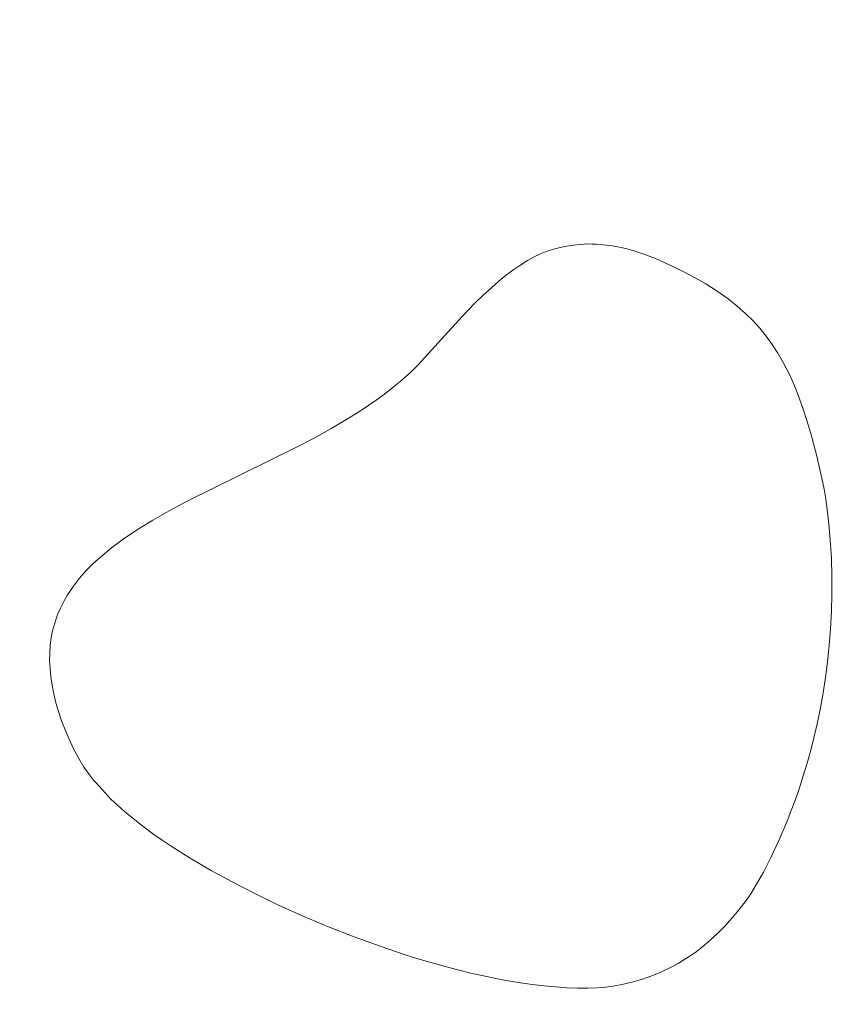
# Model space of a CAD drawing. Header units: millimetres. Extents: x -159 to 180, y -161 to 116.
# Tile 58 of 256: x -113.53 to -105.46, y -70.35 to -60.76. Entities that reach past the tile are written whole.
import ezdxf

# ---------------------------------------------------------------- set-up
doc = ezdxf.new("R2010")
doc.units = ezdxf.units.MM
doc.header["$MEASUREMENT"] = 0
doc.layers.add('Layer 1', color=7, linetype='Continuous')

msp = doc.modelspace()

# ---------------------------------------------------------------- linework, layer by layer
at = {"layer": 'Layer 1', "color": 18, "lineweight": 9}
for points, knots in [([(-158.5852, -104.074), (-158.5852, -104.074), (179.5952, -104.074), (179.5952, -104.074), (179.5952, -104.074), (179.5952, -104.074), (179.5952, 115.719), (179.5952, 115.719), (179.5952, 115.719), (179.5952, 115.719), (-158.5852, 115.719), (-158.5852, 115.719), (-158.5852, 115.719), (-158.5852, 115.719), (-158.5852, -104.074), (-158.5852, -104.074)], [0, 0, 0, 0, 0.2, 0.2, 0.2, 0.2, 0.4, 0.4, 0.4, 0.4, 0.6, 0.6, 0.6, 0.6, 1, 1, 1, 1]), ([(-53.2564, -7.5691), (-53.2564, -7.5691), (-53.2564, 0.2004), (-53.2564, 0.2004), (-53.2564, 0.2004), (-53.2564, 0.2004), (-58.1523, 0.2004), (-58.1523, 0.2004), (-58.1523, 0.2004), (-58.1523, 0.2004), (-58.1523, -2.7996), (-58.1523, -2.7996), (-58.1523, -2.7996), (-58.1523, -2.7996), (-65.8577, -2.7996), (-65.8577, -2.7996), (-65.8577, -2.7996), (-65.8577, -2.7996), (-65.8577, 0.2004), (-65.8577, 0.2004), (-65.8577, 0.2004), (-65.8577, 0.2004), (-73.8173, 0.2004), (-73.8173, 0.2004), (-73.8173, 0.2004), (-73.8173, 0.2004), (-73.8173, -2.7996), (-73.8173, -2.7996), (-73.8173, -2.7996), (-73.8173, -2.7996), (-81.5226, -2.7996), (-81.5226, -2.7996), (-81.5226, -2.7996), (-81.5226, -2.7996), (-81.5226, 0.2004), (-81.5226, 0.2004), (-81.5226, 0.2004), (-81.5226, 0.2004), (-89.4822, 0.2004), (-89.4822, 0.2004), (-89.4822, 0.2004), (-89.4822, 0.2004), (-89.4822, -2.7996), (-89.4822, -2.7996), (-89.4822, -2.7996), (-89.4822, -2.7996), (-97.1875, -2.7996), (-97.1875, -2.7996), (-97.1875, -2.7996), (-97.1875, -2.7996), (-97.1875, 0.2004), (-97.1875, 0.2004), (-97.1875, 0.2004), (-97.1875, 0.2004), (-105.1471, 0.2004), (-105.1471, 0.2004), (-105.1471, 0.2004), (-105.1471, 0.2004), (-105.1471, -2.7996), (-105.1471, -2.7996), (-105.1471, -2.7996), (-105.1471, -2.7996), (-112.8524, -2.7996), (-112.8524, -2.7996), (-112.8524, -2.7996), (-112.8524, -2.7996), (-112.8524, 0.2004), (-112.8524, 0.2004), (-112.8524, 0.2004), (-112.8524, 0.2004), (-120.812, 0.2004), (-120.812, 0.2004), (-120.812, 0.2004), (-120.812, 0.2004), (-120.812, -2.7996), (-120.812, -2.7996), (-120.812, -2.7996), (-120.812, -2.7996), (-128.5173, -2.7996), (-128.5173, -2.7996), (-128.5173, -2.7996), (-128.5173, -2.7996), (-128.5173, 0.2004), (-128.5173, 0.2004), (-128.5173, 0.2004), (-128.5173, 0.2004), (-136.4769, 0.2004), (-136.4769, 0.2004), (-136.4769, 0.2004), (-136.4769, 0.2004), (-136.4769, -2.7996), (-136.4769, -2.7996), (-136.4769, -2.7996), (-136.4769, -2.7996), (-144.1823, -2.7996), (-144.1823, -2.7996), (-144.1823, -2.7996), (-144.1823, -2.7996), (-144.1823, 0.2004), (-144.1823, 0.2004), (-144.1823, 0.2004), (-144.1823, 0.2004), (-152.0784, 0.2004), (-152.0784, 0.2004), (-152.0784, 0.2004), (-152.0784, 0.2004), (-152.0784, -7.6961), (-152.0784, -7.6961), (-152.0784, -7.6961), (-152.0784, -7.6961), (-149.0784, -7.6961), (-149.0784, -7.6961), (-149.0784, -7.6961), (-149.0784, -7.6961), (-149.0784, -15.4011), (-149.0784, -15.4011), (-149.0784, -15.4011), (-149.0784, -15.4011), (-152.0784, -15.4011), (-152.0784, -15.4011), (-152.0784, -15.4011), (-152.0784, -15.4011), (-152.0784, -23.3611), (-152.0784, -23.3611), (-152.0784, -23.3611), (-152.0784, -23.3611), (-149.0784, -23.3611), (-149.0784, -23.3611), (-149.0784, -23.3611), (-149.0784, -23.3611), (-149.0784, -31.0662), (-149.0784, -31.0662), (-149.0784, -31.0662), (-149.0784, -31.0662), (-152.0784, -31.0662), (-152.0784, -31.0662), (-152.0784, -31.0662), (-152.0784, -31.0662), (-152.0784, -39.0261), (-152.0784, -39.0261), (-152.0784, -39.0261), (-152.0784, -39.0261), (-149.0784, -39.0261), (-149.0784, -39.0261), (-149.0784, -39.0261), (-149.0784, -39.0261), (-149.0784, -46.7312), (-149.0784, -46.7312), (-149.0784, -46.7312), (-149.0784, -46.7312), (-152.0784, -46.7312), (-152.0784, -46.7312), (-152.0784, -46.7312), (-152.0784, -46.7312), (-152.0784, -54.6912), (-152.0784, -54.6912), (-152.0784, -54.6912), (-152.0784, -54.6912), (-149.0784, -54.6912), (-149.0784, -54.6912), (-149.0784, -54.6912), (-149.0784, -54.6912), (-149.0784, -62.3963), (-149.0784, -62.3963), (-149.0784, -62.3963), (-149.0784, -62.3963), (-152.0784, -62.3963), (-152.0784, -62.3963), (-152.0784, -62.3963), (-152.0784, -62.3963), (-152.0784, -70.3552), (-152.0784, -70.3552), (-152.0784, -70.3552), (-152.0784, -70.3552), (-149.0784, -70.3552), (-149.0784, -70.3552), (-149.0784, -70.3552), (-149.0784, -70.3552), (-149.0784, -78.0613), (-149.0784, -78.0613), (-149.0784, -78.0613), (-149.0784, -78.0613), (-152.0784, -78.0613), (-152.0784, -78.0613), (-152.0784, -78.0613), (-152.0784, -78.0613), (-152.0784, -86.0203), (-152.0784, -86.0203), (-152.0784, -86.0203), (-152.0784, -86.0203), (-149.0784, -86.0203), (-149.0784, -86.0203), (-149.0784, -86.0203), (-149.0784, -86.0203), (-149.0784, -93.7263), (-149.0784, -93.7263), (-149.0784, -93.7263), (-149.0784, -93.7263), (-152.0784, -93.7263), (-152.0784, -93.7263), (-152.0784, -93.7263), (-152.0784, -93.7263), (-152.0784, -101.6218), (-152.0784, -101.6218), (-152.0784, -101.6218), (-152.0784, -101.6218), (-144.1823, -101.6218), (-144.1823, -101.6218), (-144.1823, -101.6218), (-144.1823, -101.6218), (-144.1823, -98.6218), (-144.1823, -98.6218), (-144.1823, -98.6218), (-144.1823, -98.6218), (-136.4769, -98.6218), (-136.4769, -98.6218), (-136.4769, -98.6218), (-136.4769, -98.6218), (-136.4769, -101.6218), (-136.4769, -101.6218), (-136.4769, -101.6218), (-136.4769, -101.6218), (-128.5173, -101.6218), (-128.5173, -101.6218), (-128.5173, -101.6218), (-128.5173, -101.6218), (-128.5173, -98.6218), (-128.5173, -98.6218), (-128.5173, -98.6218), (-128.5173, -98.6218), (-120.812, -98.6218), (-120.812, -98.6218), (-120.812, -98.6218), (-120.812, -98.6218), (-120.812, -101.6218), (-120.812, -101.6218), (-120.812, -101.6218), (-120.812, -101.6218), (-112.8524, -101.6218), (-112.8524, -101.6218), (-112.8524, -101.6218), (-112.8524, -101.6218), (-112.8524, -98.6218), (-112.8524, -98.6218), (-112.8524, -98.6218), (-112.8524, -98.6218), (-105.1471, -98.6218), (-105.1471, -98.6218), (-105.1471, -98.6218), (-105.1471, -98.6218), (-105.1471, -101.6218), (-105.1471, -101.6218), (-105.1471, -101.6218), (-105.1471, -101.6218), (-97.1875, -101.6218), (-97.1875, -101.6218), (-97.1875, -101.6218), (-97.1875, -101.6218), (-97.1875, -98.6218), (-97.1875, -98.6218), (-97.1875, -98.6218), (-97.1875, -98.6218), (-89.4822, -98.6218), (-89.4822, -98.6218), (-89.4822, -98.6218), (-89.4822, -98.6218), (-89.4822, -101.6218), (-89.4822, -101.6218), (-89.4822, -101.6218), (-89.4822, -101.6218), (-81.5226, -101.6218), (-81.5226, -101.6218), (-81.5226, -101.6218), (-81.5226, -101.6218), (-81.5226, -98.6218), (-81.5226, -98.6218), (-81.5226, -98.6218), (-81.5226, -98.6218), (-73.8173, -98.6218), (-73.8173, -98.6218), (-73.8173, -98.6218), (-73.8173, -98.6218), (-73.8173, -101.6218), (-73.8173, -101.6218), (-73.8173, -101.6218), (-73.8173, -101.6218), (-65.8577, -101.6218), (-65.8577, -101.6218), (-65.8577, -101.6218), (-65.8577, -101.6218), (-65.8577, -98.6218), (-65.8577, -98.6218), (-65.8577, -98.6218), (-65.8577, -98.6218), (-58.1523, -98.6218), (-58.1523, -98.6218), (-58.1523, -98.6218), (-58.1523, -98.6218), (-58.1523, -101.6218), (-58.1523, -101.6218), (-58.1523, -101.6218), (-58.1523, -101.6218), (-53.2564, -101.6218), (-53.2564, -101.6218), (-53.2564, -101.6218), (-53.2564, -101.6218), (-53.2564, -93.8533), (-53.2564, -93.8533), (-53.2564, -93.8533), (-53.2564, -93.8533), (-50.2564, -93.8533), (-50.2564, -93.8533), (-50.2564, -93.8533), (-50.2564, -93.8533), (-50.2564, -85.8933), (-50.2564, -85.8933), (-50.2564, -85.8933), (-50.2564, -85.8933), (-53.2564, -85.8933), (-53.2564, -85.8933), (-53.2564, -85.8933), (-53.2564, -85.8933), (-53.2564, -78.1882), (-53.2564, -78.1882), (-53.2564, -78.1882), (-53.2564, -78.1882), (-50.2564, -78.1882), (-50.2564, -78.1882), (-50.2564, -78.1882), (-50.2564, -78.1882), (-50.2564, -70.2283), (-50.2564, -70.2283), (-50.2564, -70.2283), (-50.2564, -70.2283), (-53.2564, -70.2283), (-53.2564, -70.2283), (-53.2564, -70.2283), (-53.2564, -70.2283), (-53.2564, -62.5232), (-53.2564, -62.5232), (-53.2564, -62.5232), (-53.2564, -62.5232), (-50.2564, -62.5232), (-50.2564, -62.5232), (-50.2564, -62.5232), (-50.2564, -62.5232), (-50.2564, -54.5632), (-50.2564, -54.5632), (-50.2564, -54.5632), (-50.2564, -54.5632), (-53.2564, -54.5632), (-53.2564, -54.5632), (-53.2564, -54.5632), (-53.2564, -54.5632), (-53.2564, -46.8582), (-53.2564, -46.8582), (-53.2564, -46.8582), (-53.2564, -46.8582), (-50.2564, -46.8582), (-50.2564, -46.8582), (-50.2564, -46.8582), (-50.2564, -46.8582), (-50.2564, -38.8982), (-50.2564, -38.8982), (-50.2564, -38.8982), (-50.2564, -38.8982), (-53.2564, -38.8982), (-53.2564, -38.8982), (-53.2564, -38.8982), (-53.2564, -38.8982), (-53.2564, -31.1931), (-53.2564, -31.1931), (-53.2564, -31.1931), (-53.2564, -31.1931), (-50.2564, -31.1931), (-50.2564, -31.1931), (-50.2564, -31.1931), (-50.2564, -31.1931), (-50.2564, -23.2341), (-50.2564, -23.2341), (-50.2564, -23.2341), (-50.2564, -23.2341), (-53.2564, -23.2341), (-53.2564, -23.2341), (-53.2564, -23.2341), (-53.2564, -23.2341), (-53.2564, -15.5281), (-53.2564, -15.5281), (-53.2564, -15.5281), (-53.2564, -15.5281), (-50.2564, -15.5281), (-50.2564, -15.5281), (-50.2564, -15.5281), (-50.2564, -15.5281), (-50.2564, -7.5691), (-50.2564, -7.5691), (-50.2564, -7.5691), (-50.2564, -7.5691), (-53.2564, -7.5691), (-53.2564, -7.5691)], [0, 0, 0, 0, 0.009901, 0.009901, 0.009901, 0.009901, 0.019802, 0.019802, 0.019802, 0.019802, 0.029703, 0.029703, 0.029703, 0.029703, 0.039604, 0.039604, 0.039604, 0.039604, 0.049505, 0.049505, 0.049505, 0.049505, 0.059406, 0.059406, 0.059406, 0.059406, 0.069307, 0.069307, 0.069307, 0.069307, 0.079208, 0.079208, 0.079208, 0.079208, 0.089109, 0.089109, 0.089109, 0.089109, 0.09901, 0.09901, 0.09901, 0.09901, 0.108911, 0.108911, 0.108911, 0.108911, 0.118812, 0.118812, 0.118812, 0.118812, 0.128713, 0.128713, 0.128713, 0.128713, 0.138614, 0.138614, 0.138614, 0.138614, 0.148515, 0.148515, 0.148515, 0.148515, 0.158416, 0.158416, 0.158416, 0.158416, 0.168317, 0.168317, 0.168317, 0.168317, 0.178218, 0.178218, 0.178218, 0.178218, 0.188119, 0.188119, 0.188119, 0.188119, 0.19802, 0.19802, 0.19802, 0.19802, 0.207921, 0.207921, 0.207921, 0.207921, 0.217822, 0.217822, 0.217822, 0.217822, 0.227723, 0.227723, 0.227723, 0.227723, 0.237624, 0.237624, 0.237624, 0.237624, 0.247525, 0.247525, 0.247525, 0.247525, 0.257426, 0.257426, 0.257426, 0.257426, 0.267327, 0.267327, 0.267327, 0.267327, 0.277228, 0.277228, 0.277228, 0.277228, 0.287129, 0.287129, 0.287129, 0.287129, 0.29703, 0.29703, 0.29703, 0.29703, 0.306931, 0.306931, 0.306931, 0.306931, 0.316832, 0.316832, 0.316832, 0.316832, 0.326733, 0.326733, 0.326733, 0.326733, 0.336634, 0.336634, 0.336634, 0.336634, 0.346535, 0.346535, 0.346535, 0.346535, 0.356436, 0.356436, 0.356436, 0.356436, 0.366337, 0.366337, 0.366337, 0.366337, 0.376238, 0.376238, 0.376238, 0.376238, 0.386139, 0.386139, 0.386139, 0.386139, 0.39604, 0.39604, 0.39604, 0.39604, 0.405941, 0.405941, 0.405941, 0.405941, 0.415842, 0.415842, 0.415842, 0.415842, 0.425743, 0.425743, 0.425743, 0.425743, 0.435644, 0.435644, 0.435644, 0.435644, 0.445545, 0.445545, 0.445545, 0.445545, 0.455446, 0.455446, 0.455446, 0.455446, 0.465347, 0.465347, 0.465347, 0.465347, 0.475248, 0.475248, 0.475248, 0.475248, 0.485149, 0.485149, 0.485149, 0.485149, 0.49505, 0.49505, 0.49505, 0.49505, 0.50495, 0.50495, 0.50495, 0.50495, 0.514851, 0.514851, 0.514851, 0.514851, 0.524752, 0.524752, 0.524752, 0.524752, 0.534653, 0.534653, 0.534653, 0.534653, 0.544554, 0.544554, 0.544554, 0.544554, 0.554455, 0.554455, 0.554455, 0.554455, 0.564356, 0.564356, 0.564356, 0.564356, 0.574257, 0.574257, 0.574257, 0.574257, 0.584158, 0.584158, 0.584158, 0.584158, 0.594059, 0.594059, 0.594059, 0.594059, 0.60396, 0.60396, 0.60396, 0.60396, 0.613861, 0.613861, 0.613861, 0.613861, 0.623762, 0.623762, 0.623762, 0.623762, 0.633663, 0.633663, 0.633663, 0.633663, 0.643564, 0.643564, 0.643564, 0.643564, 0.653465, 0.653465, 0.653465, 0.653465, 0.663366, 0.663366, 0.663366, 0.663366, 0.673267, 0.673267, 0.673267, 0.673267, 0.683168, 0.683168, 0.683168, 0.683168, 0.693069, 0.693069, 0.693069, 0.693069, 0.70297, 0.70297, 0.70297, 0.70297, 0.712871, 0.712871, 0.712871, 0.712871, 0.722772, 0.722772, 0.722772, 0.722772, 0.732673, 0.732673, 0.732673, 0.732673, 0.742574, 0.742574, 0.742574, 0.742574, 0.752475, 0.752475, 0.752475, 0.752475, 0.762376, 0.762376, 0.762376, 0.762376, 0.772277, 0.772277, 0.772277, 0.772277, 0.782178, 0.782178, 0.782178, 0.782178, 0.792079, 0.792079, 0.792079, 0.792079, 0.80198, 0.80198, 0.80198, 0.80198, 0.811881, 0.811881, 0.811881, 0.811881, 0.821782, 0.821782, 0.821782, 0.821782, 0.831683, 0.831683, 0.831683, 0.831683, 0.841584, 0.841584, 0.841584, 0.841584, 0.851485, 0.851485, 0.851485, 0.851485, 0.861386, 0.861386, 0.861386, 0.861386, 0.871287, 0.871287, 0.871287, 0.871287, 0.881188, 0.881188, 0.881188, 0.881188, 0.891089, 0.891089, 0.891089, 0.891089, 0.90099, 0.90099, 0.90099, 0.90099, 0.910891, 0.910891, 0.910891, 0.910891, 0.920792, 0.920792, 0.920792, 0.920792, 0.930693, 0.930693, 0.930693, 0.930693, 0.940594, 0.940594, 0.940594, 0.940594, 0.950495, 0.950495, 0.950495, 0.950495, 0.960396, 0.960396, 0.960396, 0.960396, 0.970297, 0.970297, 0.970297, 0.970297, 0.980198, 0.980198, 0.980198, 0.980198, 1, 1, 1, 1]), ([(-107.2128, -63.1336), (-107.2128, -63.1336), (-107.0549, -63.2097), (-107.0549, -63.2097), (-107.0549, -63.2097), (-107.0549, -63.2097), (-106.9454, -63.2683), (-106.9454, -63.2683), (-106.9454, -63.2683), (-106.9454, -63.2683), (-106.8345, -63.3316), (-106.8345, -63.3316), (-106.8345, -63.3316), (-106.8345, -63.3316), (-106.7244, -63.4006), (-106.7244, -63.4006), (-106.7244, -63.4006), (-106.7244, -63.4006), (-106.6175, -63.4763), (-106.6175, -63.4763), (-106.6175, -63.4763), (-106.6175, -63.4763), (-106.5285, -63.5471), (-106.5285, -63.5471), (-106.5285, -63.5471), (-106.5285, -63.5471), (-106.4478, -63.618), (-106.4478, -63.618), (-106.4478, -63.618), (-106.4478, -63.618), (-106.3745, -63.6899), (-106.3745, -63.6899), (-106.3745, -63.6899), (-106.3745, -63.6899), (-106.3074, -63.7638), (-106.3074, -63.7638), (-106.3074, -63.7638), (-106.3074, -63.7638), (-106.2456, -63.8406), (-106.2456, -63.8406), (-106.2456, -63.8406), (-106.2456, -63.8406), (-106.1878, -63.9211), (-106.1878, -63.9211), (-106.1878, -63.9211), (-106.1878, -63.9211), (-106.1332, -64.0062), (-106.1332, -64.0062), (-106.1332, -64.0062), (-106.1332, -64.0062), (-106.0806, -64.0969), (-106.0806, -64.0969), (-106.0806, -64.0969), (-106.0806, -64.0969), (-106.0507, -64.1529), (-106.0507, -64.1529), (-106.0507, -64.1529), (-106.0507, -64.1529), (-106.0199, -64.2151), (-106.0199, -64.2151), (-106.0199, -64.2151), (-106.0199, -64.2151), (-105.9882, -64.2846), (-105.9882, -64.2846), (-105.9882, -64.2846), (-105.9882, -64.2846), (-105.9554, -64.3628), (-105.9554, -64.3628), (-105.9554, -64.3628), (-105.9554, -64.3628), (-105.9214, -64.4509), (-105.9214, -64.4509), (-105.9214, -64.4509), (-105.9214, -64.4509), (-105.886, -64.5503), (-105.886, -64.5503), (-105.886, -64.5503), (-105.886, -64.5503), (-105.8492, -64.6622), (-105.8492, -64.6622), (-105.8492, -64.6622), (-105.8492, -64.6622), (-105.8108, -64.7879), (-105.8108, -64.7879), (-105.8108, -64.7879), (-105.8108, -64.7879), (-105.7555, -64.9968), (-105.7555, -64.9968), (-105.7555, -64.9968), (-105.7555, -64.9968), (-105.7028, -65.2244), (-105.7028, -65.2244), (-105.7028, -65.2244), (-105.7028, -65.2244), (-105.6814, -65.3329), (-105.6814, -65.3329), (-105.6814, -65.3329), (-105.6814, -65.3329), (-105.6648, -65.4302), (-105.6648, -65.4302), (-105.6648, -65.4302), (-105.6648, -65.4302), (-105.651, -65.5284), (-105.651, -65.5284), (-105.651, -65.5284), (-105.651, -65.5284), (-105.6384, -65.6394), (-105.6384, -65.6394), (-105.6384, -65.6394), (-105.6384, -65.6394), (-105.622, -65.8235), (-105.622, -65.8235), (-105.622, -65.8235), (-105.622, -65.8235), (-105.6112, -66.0042), (-105.6112, -66.0042), (-105.6112, -66.0042), (-105.6112, -66.0042), (-105.6057, -66.1815), (-105.6057, -66.1815), (-105.6057, -66.1815), (-105.6057, -66.1815), (-105.6052, -66.3553), (-105.6052, -66.3553), (-105.6052, -66.3553), (-105.6052, -66.3553), (-105.6095, -66.5255), (-105.6095, -66.5255), (-105.6095, -66.5255), (-105.6095, -66.5255), (-105.6182, -66.6919), (-105.6182, -66.6919), (-105.6182, -66.6919), (-105.6182, -66.6919), (-105.631, -66.8545), (-105.631, -66.8545), (-105.631, -66.8545), (-105.631, -66.8545), (-105.6477, -67.0131), (-105.6477, -67.0131), (-105.6477, -67.0131), (-105.6477, -67.0131), (-105.668, -67.1676), (-105.668, -67.1676), (-105.668, -67.1676), (-105.668, -67.1676), (-105.6915, -67.3179), (-105.6915, -67.3179), (-105.6915, -67.3179), (-105.6915, -67.3179), (-105.718, -67.464), (-105.718, -67.464), (-105.718, -67.464), (-105.718, -67.464), (-105.7472, -67.6056), (-105.7472, -67.6056), (-105.7472, -67.6056), (-105.7472, -67.6056), (-105.7788, -67.7427), (-105.7788, -67.7427), (-105.7788, -67.7427), (-105.7788, -67.7427), (-105.8125, -67.8752), (-105.8125, -67.8752), (-105.8125, -67.8752), (-105.8125, -67.8752), (-105.848, -68.0029), (-105.848, -68.0029), (-105.848, -68.0029), (-105.848, -68.0029), (-105.885, -68.1258), (-105.885, -68.1258), (-105.885, -68.1258), (-105.885, -68.1258), (-105.9232, -68.2437), (-105.9232, -68.2437), (-105.9232, -68.2437), (-105.9232, -68.2437), (-105.9623, -68.3565), (-105.9623, -68.3565), (-105.9623, -68.3565), (-105.9623, -68.3565), (-106.0021, -68.4642), (-106.0021, -68.4642), (-106.0021, -68.4642), (-106.0021, -68.4642), (-106.0422, -68.5666), (-106.0422, -68.5666), (-106.0422, -68.5666), (-106.0422, -68.5666), (-106.1223, -68.755), (-106.1223, -68.755), (-106.1223, -68.755), (-106.1223, -68.755), (-106.2002, -68.9208), (-106.2002, -68.9208), (-106.2002, -68.9208), (-106.2002, -68.9208), (-106.2736, -69.0633), (-106.2736, -69.0633), (-106.2736, -69.0633), (-106.2736, -69.0633), (-106.3402, -69.1815), (-106.3402, -69.1815), (-106.3402, -69.1815), (-106.3402, -69.1815), (-106.3976, -69.2746), (-106.3976, -69.2746), (-106.3976, -69.2746), (-106.3976, -69.2746), (-106.4434, -69.3416), (-106.4434, -69.3416), (-106.4434, -69.3416), (-106.4434, -69.3416), (-106.5096, -69.4284), (-106.5096, -69.4284), (-106.5096, -69.4284), (-106.5096, -69.4284), (-106.5774, -69.5104), (-106.5774, -69.5104), (-106.5774, -69.5104), (-106.5774, -69.5104), (-106.6469, -69.5877), (-106.6469, -69.5877), (-106.6469, -69.5877), (-106.6469, -69.5877), (-106.7183, -69.6603), (-106.7183, -69.6603), (-106.7183, -69.6603), (-106.7183, -69.6603), (-106.7915, -69.7282), (-106.7915, -69.7282), (-106.7915, -69.7282), (-106.7915, -69.7282), (-106.8666, -69.7914), (-106.8666, -69.7914), (-106.8666, -69.7914), (-106.8666, -69.7914), (-106.9437, -69.85), (-106.9437, -69.85), (-106.9437, -69.85), (-106.9437, -69.85), (-107.0228, -69.904), (-107.0228, -69.904), (-107.0228, -69.904), (-107.0228, -69.904), (-107.1041, -69.9535), (-107.1041, -69.9535), (-107.1041, -69.9535), (-107.1041, -69.9535), (-107.1875, -69.9984), (-107.1875, -69.9984), (-107.1875, -69.9984), (-107.1875, -69.9984), (-107.2732, -70.0389), (-107.2732, -70.0389), (-107.2732, -70.0389), (-107.2732, -70.0389), (-107.3612, -70.0748), (-107.3612, -70.0748), (-107.3612, -70.0748), (-107.3612, -70.0748), (-107.4515, -70.1063), (-107.4515, -70.1063), (-107.4515, -70.1063), (-107.4515, -70.1063), (-107.5443, -70.1334), (-107.5443, -70.1334), (-107.5443, -70.1334), (-107.5443, -70.1334), (-107.6395, -70.1562), (-107.6395, -70.1562), (-107.6395, -70.1562), (-107.6395, -70.1562), (-107.7374, -70.1746), (-107.7374, -70.1746), (-107.7374, -70.1746), (-107.7374, -70.1746), (-107.8145, -70.1848), (-107.8145, -70.1848), (-107.8145, -70.1848), (-107.8145, -70.1848), (-107.8987, -70.1916), (-107.8987, -70.1916), (-107.8987, -70.1916), (-107.8987, -70.1916), (-107.9895, -70.1948), (-107.9895, -70.1948), (-107.9895, -70.1948), (-107.9895, -70.1948), (-108.0865, -70.1946), (-108.0865, -70.1946), (-108.0865, -70.1946), (-108.0865, -70.1946), (-108.1892, -70.1909), (-108.1892, -70.1909), (-108.1892, -70.1909), (-108.1892, -70.1909), (-108.2972, -70.1838), (-108.2972, -70.1838), (-108.2972, -70.1838), (-108.2972, -70.1838), (-108.4101, -70.1733), (-108.4101, -70.1733), (-108.4101, -70.1733), (-108.4101, -70.1733), (-108.5273, -70.1594), (-108.5273, -70.1594), (-108.5273, -70.1594), (-108.5273, -70.1594), (-108.6438, -70.1429), (-108.6438, -70.1429), (-108.6438, -70.1429), (-108.6438, -70.1429), (-108.7623, -70.1233), (-108.7623, -70.1233), (-108.7623, -70.1233), (-108.7623, -70.1233), (-108.8826, -70.1008), (-108.8826, -70.1008), (-108.8826, -70.1008), (-108.8826, -70.1008), (-109.0045, -70.0756), (-109.0045, -70.0756), (-109.0045, -70.0756), (-109.0045, -70.0756), (-109.1278, -70.0477), (-109.1278, -70.0477), (-109.1278, -70.0477), (-109.1278, -70.0477), (-109.2522, -70.0172), (-109.2522, -70.0172), (-109.2522, -70.0172), (-109.2522, -70.0172), (-109.3777, -69.9843), (-109.3777, -69.9843), (-109.3777, -69.9843), (-109.3777, -69.9843), (-109.5038, -69.949), (-109.5038, -69.949), (-109.5038, -69.949), (-109.5038, -69.949), (-109.6306, -69.9116), (-109.6306, -69.9116), (-109.6306, -69.9116), (-109.6306, -69.9116), (-109.7576, -69.872), (-109.7576, -69.872), (-109.7576, -69.872), (-109.7576, -69.872), (-110.0119, -69.787), (-110.0119, -69.787), (-110.0119, -69.787), (-110.0119, -69.787), (-110.2651, -69.6949), (-110.2651, -69.6949), (-110.2651, -69.6949), (-110.2651, -69.6949), (-110.5155, -69.5966), (-110.5155, -69.5966), (-110.5155, -69.5966), (-110.5155, -69.5966), (-110.7613, -69.4931), (-110.7613, -69.4931), (-110.7613, -69.4931), (-110.7613, -69.4931), (-111.0011, -69.3851), (-111.0011, -69.3851), (-111.0011, -69.3851), (-111.0011, -69.3851), (-111.233, -69.2737), (-111.233, -69.2737), (-111.233, -69.2737), (-111.233, -69.2737), (-111.4554, -69.1597), (-111.4554, -69.1597), (-111.4554, -69.1597), (-111.4554, -69.1597), (-111.6666, -69.0441), (-111.6666, -69.0441), (-111.6666, -69.0441), (-111.6666, -69.0441), (-111.865, -68.9277), (-111.865, -68.9277), (-111.865, -68.9277), (-111.865, -68.9277), (-112.0489, -68.8113), (-112.0489, -68.8113), (-112.0489, -68.8113), (-112.0489, -68.8113), (-112.1349, -68.7535), (-112.1349, -68.7535), (-112.1349, -68.7535), (-112.1349, -68.7535), (-112.2167, -68.6961), (-112.2167, -68.6961), (-112.2167, -68.6961), (-112.2167, -68.6961), (-112.3255, -68.6157), (-112.3255, -68.6157), (-112.3255, -68.6157), (-112.3255, -68.6157), (-112.4201, -68.5419), (-112.4201, -68.5419), (-112.4201, -68.5419), (-112.4201, -68.5419), (-112.5022, -68.4737), (-112.5022, -68.4737), (-112.5022, -68.4737), (-112.5022, -68.4737), (-112.5735, -68.4105), (-112.5735, -68.4105), (-112.5735, -68.4105), (-112.5735, -68.4105), (-112.6357, -68.3515), (-112.6357, -68.3515), (-112.6357, -68.3515), (-112.6357, -68.3515), (-112.6906, -68.2959), (-112.6906, -68.2959), (-112.6906, -68.2959), (-112.6906, -68.2959), (-112.7848, -68.1921), (-112.7848, -68.1921), (-112.7848, -68.1921), (-112.7848, -68.1921), (-112.8057, -68.1677), (-112.8057, -68.1677), (-112.8057, -68.1677), (-112.8057, -68.1677), (-112.8258, -68.1423), (-112.8258, -68.1423), (-112.8258, -68.1423), (-112.8258, -68.1423), (-112.8451, -68.117), (-112.8451, -68.117), (-112.8451, -68.117), (-112.8451, -68.117), (-112.8988, -68.0413), (-112.8988, -68.0413), (-112.8988, -68.0413), (-112.8988, -68.0413), (-112.9504, -67.9553), (-112.9504, -67.9553), (-112.9504, -67.9553), (-112.9504, -67.9553), (-112.9996, -67.862), (-112.9996, -67.862), (-112.9996, -67.862), (-112.9996, -67.862), (-113.0438, -67.7697), (-113.0438, -67.7697), (-113.0438, -67.7697), (-113.0438, -67.7697), (-113.0833, -67.6784), (-113.0833, -67.6784), (-113.0833, -67.6784), (-113.0833, -67.6784), (-113.118, -67.5884), (-113.118, -67.5884), (-113.118, -67.5884), (-113.118, -67.5884), (-113.148, -67.4997), (-113.148, -67.4997), (-113.148, -67.4997), (-113.148, -67.4997), (-113.1734, -67.4125), (-113.1734, -67.4125), (-113.1734, -67.4125), (-113.1734, -67.4125), (-113.1943, -67.3268), (-113.1943, -67.3268), (-113.1943, -67.3268), (-113.1943, -67.3268), (-113.2107, -67.2429), (-113.2107, -67.2429), (-113.2107, -67.2429), (-113.2107, -67.2429), (-113.2226, -67.1607), (-113.2226, -67.1607), (-113.2226, -67.1607), (-113.2226, -67.1607), (-113.2302, -67.0805), (-113.2302, -67.0805), (-113.2302, -67.0805), (-113.2302, -67.0805), (-113.2335, -67.0024), (-113.2335, -67.0024), (-113.2335, -67.0024), (-113.2335, -67.0024), (-113.2326, -66.9264), (-113.2326, -66.9264), (-113.2326, -66.9264), (-113.2326, -66.9264), (-113.2275, -66.8527), (-113.2275, -66.8527), (-113.2275, -66.8527), (-113.2275, -66.8527), (-113.2183, -66.7815), (-113.2183, -66.7815), (-113.2183, -66.7815), (-113.2183, -66.7815), (-113.205, -66.7128), (-113.205, -66.7128), (-113.205, -66.7128), (-113.205, -66.7128), (-113.1877, -66.6467), (-113.1877, -66.6467), (-113.1877, -66.6467), (-113.1877, -66.6467), (-113.1712, -66.5957), (-113.1712, -66.5957), (-113.1712, -66.5957), (-113.1712, -66.5957), (-113.1526, -66.5461), (-113.1526, -66.5461), (-113.1526, -66.5461), (-113.1526, -66.5461), (-113.1319, -66.4978), (-113.1319, -66.4978), (-113.1319, -66.4978), (-113.1319, -66.4978), (-113.1093, -66.4508), (-113.1093, -66.4508), (-113.1093, -66.4508), (-113.1093, -66.4508), (-113.0849, -66.4053), (-113.0849, -66.4053), (-113.0849, -66.4053), (-113.0849, -66.4053), (-113.0589, -66.3611), (-113.0589, -66.3611), (-113.0589, -66.3611), (-113.0589, -66.3611), (-113.0026, -66.2767), (-113.0026, -66.2767), (-113.0026, -66.2767), (-113.0026, -66.2767), (-112.9414, -66.1978), (-112.9414, -66.1978), (-112.9414, -66.1978), (-112.9414, -66.1978), (-112.8764, -66.1243), (-112.8764, -66.1243), (-112.8764, -66.1243), (-112.8764, -66.1243), (-112.8087, -66.0562), (-112.8087, -66.0562), (-112.8087, -66.0562), (-112.8087, -66.0562), (-112.7393, -65.9934), (-112.7393, -65.9934), (-112.7393, -65.9934), (-112.7393, -65.9934), (-112.6315, -65.9044), (-112.6315, -65.9044), (-112.6315, -65.9044), (-112.6315, -65.9044), (-112.517, -65.8187), (-112.517, -65.8187), (-112.517, -65.8187), (-112.517, -65.8187), (-112.3857, -65.7304), (-112.3857, -65.7304), (-112.3857, -65.7304), (-112.3857, -65.7304), (-112.2277, -65.6336), (-112.2277, -65.6336), (-112.2277, -65.6336), (-112.2277, -65.6336), (-112.0667, -65.5418), (-112.0667, -65.5418), (-112.0667, -65.5418), (-112.0667, -65.5418), (-111.8994, -65.4529), (-111.8994, -65.4529), (-111.8994, -65.4529), (-111.8994, -65.4529), (-110.832, -64.9255), (-110.832, -64.9255), (-110.832, -64.9255), (-110.832, -64.9255), (-110.6549, -64.8328), (-110.6549, -64.8328), (-110.6549, -64.8328), (-110.6549, -64.8328), (-110.4811, -64.7371), (-110.4811, -64.7371), (-110.4811, -64.7371), (-110.4811, -64.7371), (-110.312, -64.6365), (-110.312, -64.6365), (-110.312, -64.6365), (-110.312, -64.6365), (-110.1942, -64.562), (-110.1942, -64.562), (-110.1942, -64.562), (-110.1942, -64.562), (-110.0501, -64.4635), (-110.0501, -64.4635), (-110.0501, -64.4635), (-110.0501, -64.4635), (-109.97, -64.4045), (-109.97, -64.4045), (-109.97, -64.4045), (-109.97, -64.4045), (-109.8855, -64.3385), (-109.8855, -64.3385), (-109.8855, -64.3385), (-109.8855, -64.3385), (-109.7974, -64.2652), (-109.7974, -64.2652), (-109.7974, -64.2652), (-109.7974, -64.2652), (-109.7064, -64.1843), (-109.7064, -64.1843), (-109.7064, -64.1843), (-109.7064, -64.1843), (-109.6735, -64.1531), (-109.6735, -64.1531), (-109.6735, -64.1531), (-109.6735, -64.1531), (-109.6412, -64.1209), (-109.6412, -64.1209), (-109.6412, -64.1209), (-109.6412, -64.1209), (-109.6097, -64.0877), (-109.6097, -64.0877), (-109.6097, -64.0877), (-109.6097, -64.0877), (-109.2117, -63.6492), (-109.2117, -63.6492), (-109.2117, -63.6492), (-109.2117, -63.6492), (-109.0909, -63.5222), (-109.0909, -63.5222), (-109.0909, -63.5222), (-109.0909, -63.5222), (-109.0065, -63.441), (-109.0065, -63.441), (-109.0065, -63.441), (-109.0065, -63.441), (-108.9264, -63.3675), (-108.9264, -63.3675), (-108.9264, -63.3675), (-108.9264, -63.3675), (-108.8503, -63.3014), (-108.8503, -63.3014), (-108.8503, -63.3014), (-108.8503, -63.3014), (-108.7775, -63.2422), (-108.7775, -63.2422), (-108.7775, -63.2422), (-108.7775, -63.2422), (-108.7076, -63.1897), (-108.7076, -63.1897), (-108.7076, -63.1897), (-108.7076, -63.1897), (-108.64, -63.1434), (-108.64, -63.1434), (-108.64, -63.1434), (-108.64, -63.1434), (-108.5744, -63.103), (-108.5744, -63.103), (-108.5744, -63.103), (-108.5744, -63.103), (-108.5101, -63.0681), (-108.5101, -63.0681), (-108.5101, -63.0681), (-108.5101, -63.0681), (-108.4466, -63.0382), (-108.4466, -63.0382), (-108.4466, -63.0382), (-108.4466, -63.0382), (-108.3836, -63.0132), (-108.3836, -63.0132), (-108.3836, -63.0132), (-108.3836, -63.0132), (-108.3203, -62.9924), (-108.3203, -62.9924), (-108.3203, -62.9924), (-108.3203, -62.9924), (-108.2565, -62.9757), (-108.2565, -62.9757), (-108.2565, -62.9757), (-108.2565, -62.9757), (-108.1915, -62.9626), (-108.1915, -62.9626), (-108.1915, -62.9626), (-108.1915, -62.9626), (-108.1248, -62.9527), (-108.1248, -62.9527), (-108.1248, -62.9527), (-108.1248, -62.9527), (-108.056, -62.9457), (-108.056, -62.9457), (-108.056, -62.9457), (-108.056, -62.9457), (-107.9845, -62.9412), (-107.9845, -62.9412), (-107.9845, -62.9412), (-107.9845, -62.9412), (-107.942, -62.9421), (-107.942, -62.9421), (-107.942, -62.9421), (-107.942, -62.9421), (-107.8989, -62.9431), (-107.8989, -62.9431), (-107.8989, -62.9431), (-107.8989, -62.9431), (-107.8358, -62.9484), (-107.8358, -62.9484), (-107.8358, -62.9484), (-107.8358, -62.9484), (-107.7677, -62.9568), (-107.7677, -62.9568), (-107.7677, -62.9568), (-107.7677, -62.9568), (-107.694, -62.9693), (-107.694, -62.9693), (-107.694, -62.9693), (-107.694, -62.9693), (-107.6138, -62.9872), (-107.6138, -62.9872), (-107.6138, -62.9872), (-107.6138, -62.9872), (-107.5264, -63.0115), (-107.5264, -63.0115), (-107.5264, -63.0115), (-107.5264, -63.0115), (-107.4309, -63.0432), (-107.4309, -63.0432), (-107.4309, -63.0432), (-107.4309, -63.0432), (-107.3266, -63.0835), (-107.3266, -63.0835), (-107.3266, -63.0835), (-107.3266, -63.0835), (-107.2128, -63.1336), (-107.2128, -63.1336)], [0, 0, 0, 0, 0.005376, 0.005376, 0.005376, 0.005376, 0.010753, 0.010753, 0.010753, 0.010753, 0.016129, 0.016129, 0.016129, 0.016129, 0.021505, 0.021505, 0.021505, 0.021505, 0.026882, 0.026882, 0.026882, 0.026882, 0.032258, 0.032258, 0.032258, 0.032258, 0.037634, 0.037634, 0.037634, 0.037634, 0.043011, 0.043011, 0.043011, 0.043011, 0.048387, 0.048387, 0.048387, 0.048387, 0.053763, 0.053763, 0.053763, 0.053763, 0.05914, 0.05914, 0.05914, 0.05914, 0.064516, 0.064516, 0.064516, 0.064516, 0.069892, 0.069892, 0.069892, 0.069892, 0.075269, 0.075269, 0.075269, 0.075269, 0.080645, 0.080645, 0.080645, 0.080645, 0.086022, 0.086022, 0.086022, 0.086022, 0.091398, 0.091398, 0.091398, 0.091398, 0.096774, 0.096774, 0.096774, 0.096774, 0.102151, 0.102151, 0.102151, 0.102151, 0.107527, 0.107527, 0.107527, 0.107527, 0.112903, 0.112903, 0.112903, 0.112903, 0.11828, 0.11828, 0.11828, 0.11828, 0.123656, 0.123656, 0.123656, 0.123656, 0.129032, 0.129032, 0.129032, 0.129032, 0.134409, 0.134409, 0.134409, 0.134409, 0.139785, 0.139785, 0.139785, 0.139785, 0.145161, 0.145161, 0.145161, 0.145161, 0.150538, 0.150538, 0.150538, 0.150538, 0.155914, 0.155914, 0.155914, 0.155914, 0.16129, 0.16129, 0.16129, 0.16129, 0.166667, 0.166667, 0.166667, 0.166667, 0.172043, 0.172043, 0.172043, 0.172043, 0.177419, 0.177419, 0.177419, 0.177419, 0.182796, 0.182796, 0.182796, 0.182796, 0.188172, 0.188172, 0.188172, 0.188172, 0.193548, 0.193548, 0.193548, 0.193548, 0.198925, 0.198925, 0.198925, 0.198925, 0.204301, 0.204301, 0.204301, 0.204301, 0.209677, 0.209677, 0.209677, 0.209677, 0.215054, 0.215054, 0.215054, 0.215054, 0.22043, 0.22043, 0.22043, 0.22043, 0.225806, 0.225806, 0.225806, 0.225806, 0.231183, 0.231183, 0.231183, 0.231183, 0.236559, 0.236559, 0.236559, 0.236559, 0.241935, 0.241935, 0.241935, 0.241935, 0.247312, 0.247312, 0.247312, 0.247312, 0.252688, 0.252688, 0.252688, 0.252688, 0.258065, 0.258065, 0.258065, 0.258065, 0.263441, 0.263441, 0.263441, 0.263441, 0.268817, 0.268817, 0.268817, 0.268817, 0.274194, 0.274194, 0.274194, 0.274194, 0.27957, 0.27957, 0.27957, 0.27957, 0.284946, 0.284946, 0.284946, 0.284946, 0.290323, 0.290323, 0.290323, 0.290323, 0.295699, 0.295699, 0.295699, 0.295699, 0.301075, 0.301075, 0.301075, 0.301075, 0.306452, 0.306452, 0.306452, 0.306452, 0.311828, 0.311828, 0.311828, 0.311828, 0.317204, 0.317204, 0.317204, 0.317204, 0.322581, 0.322581, 0.322581, 0.322581, 0.327957, 0.327957, 0.327957, 0.327957, 0.333333, 0.333333, 0.333333, 0.333333, 0.33871, 0.33871, 0.33871, 0.33871, 0.344086, 0.344086, 0.344086, 0.344086, 0.349462, 0.349462, 0.349462, 0.349462, 0.354839, 0.354839, 0.354839, 0.354839, 0.360215, 0.360215, 0.360215, 0.360215, 0.365591, 0.365591, 0.365591, 0.365591, 0.370968, 0.370968, 0.370968, 0.370968, 0.376344, 0.376344, 0.376344, 0.376344, 0.38172, 0.38172, 0.38172, 0.38172, 0.387097, 0.387097, 0.387097, 0.387097, 0.392473, 0.392473, 0.392473, 0.392473, 0.397849, 0.397849, 0.397849, 0.397849, 0.403226, 0.403226, 0.403226, 0.403226, 0.408602, 0.408602, 0.408602, 0.408602, 0.413978, 0.413978, 0.413978, 0.413978, 0.419355, 0.419355, 0.419355, 0.419355, 0.424731, 0.424731, 0.424731, 0.424731, 0.430108, 0.430108, 0.430108, 0.430108, 0.435484, 0.435484, 0.435484, 0.435484, 0.44086, 0.44086, 0.44086, 0.44086, 0.446237, 0.446237, 0.446237, 0.446237, 0.451613, 0.451613, 0.451613, 0.451613, 0.456989, 0.456989, 0.456989, 0.456989, 0.462366, 0.462366, 0.462366, 0.462366, 0.467742, 0.467742, 0.467742, 0.467742, 0.473118, 0.473118, 0.473118, 0.473118, 0.478495, 0.478495, 0.478495, 0.478495, 0.483871, 0.483871, 0.483871, 0.483871, 0.489247, 0.489247, 0.489247, 0.489247, 0.494624, 0.494624, 0.494624, 0.494624, 0.5, 0.5, 0.5, 0.5, 0.505376, 0.505376, 0.505376, 0.505376, 0.510753, 0.510753, 0.510753, 0.510753, 0.516129, 0.516129, 0.516129, 0.516129, 0.521505, 0.521505, 0.521505, 0.521505, 0.526882, 0.526882, 0.526882, 0.526882, 0.532258, 0.532258, 0.532258, 0.532258, 0.537634, 0.537634, 0.537634, 0.537634, 0.543011, 0.543011, 0.543011, 0.543011, 0.548387, 0.548387, 0.548387, 0.548387, 0.553763, 0.553763, 0.553763, 0.553763, 0.55914, 0.55914, 0.55914, 0.55914, 0.564516, 0.564516, 0.564516, 0.564516, 0.569892, 0.569892, 0.569892, 0.569892, 0.575269, 0.575269, 0.575269, 0.575269, 0.580645, 0.580645, 0.580645, 0.580645, 0.586022, 0.586022, 0.586022, 0.586022, 0.591398, 0.591398, 0.591398, 0.591398, 0.596774, 0.596774, 0.596774, 0.596774, 0.602151, 0.602151, 0.602151, 0.602151, 0.607527, 0.607527, 0.607527, 0.607527, 0.612903, 0.612903, 0.612903, 0.612903, 0.61828, 0.61828, 0.61828, 0.61828, 0.623656, 0.623656, 0.623656, 0.623656, 0.629032, 0.629032, 0.629032, 0.629032, 0.634409, 0.634409, 0.634409, 0.634409, 0.639785, 0.639785, 0.639785, 0.639785, 0.645161, 0.645161, 0.645161, 0.645161, 0.650538, 0.650538, 0.650538, 0.650538, 0.655914, 0.655914, 0.655914, 0.655914, 0.66129, 0.66129, 0.66129, 0.66129, 0.666667, 0.666667, 0.666667, 0.666667, 0.672043, 0.672043, 0.672043, 0.672043, 0.677419, 0.677419, 0.677419, 0.677419, 0.682796, 0.682796, 0.682796, 0.682796, 0.688172, 0.688172, 0.688172, 0.688172, 0.693548, 0.693548, 0.693548, 0.693548, 0.698925, 0.698925, 0.698925, 0.698925, 0.704301, 0.704301, 0.704301, 0.704301, 0.709677, 0.709677, 0.709677, 0.709677, 0.715054, 0.715054, 0.715054, 0.715054, 0.72043, 0.72043, 0.72043, 0.72043, 0.725806, 0.725806, 0.725806, 0.725806, 0.731183, 0.731183, 0.731183, 0.731183, 0.736559, 0.736559, 0.736559, 0.736559, 0.741935, 0.741935, 0.741935, 0.741935, 0.747312, 0.747312, 0.747312, 0.747312, 0.752688, 0.752688, 0.752688, 0.752688, 0.758065, 0.758065, 0.758065, 0.758065, 0.763441, 0.763441, 0.763441, 0.763441, 0.768817, 0.768817, 0.768817, 0.768817, 0.774194, 0.774194, 0.774194, 0.774194, 0.77957, 0.77957, 0.77957, 0.77957, 0.784946, 0.784946, 0.784946, 0.784946, 0.790323, 0.790323, 0.790323, 0.790323, 0.795699, 0.795699, 0.795699, 0.795699, 0.801075, 0.801075, 0.801075, 0.801075, 0.806452, 0.806452, 0.806452, 0.806452, 0.811828, 0.811828, 0.811828, 0.811828, 0.817204, 0.817204, 0.817204, 0.817204, 0.822581, 0.822581, 0.822581, 0.822581, 0.827957, 0.827957, 0.827957, 0.827957, 0.833333, 0.833333, 0.833333, 0.833333, 0.83871, 0.83871, 0.83871, 0.83871, 0.844086, 0.844086, 0.844086, 0.844086, 0.849462, 0.849462, 0.849462, 0.849462, 0.854839, 0.854839, 0.854839, 0.854839, 0.860215, 0.860215, 0.860215, 0.860215, 0.865591, 0.865591, 0.865591, 0.865591, 0.870968, 0.870968, 0.870968, 0.870968, 0.876344, 0.876344, 0.876344, 0.876344, 0.88172, 0.88172, 0.88172, 0.88172, 0.887097, 0.887097, 0.887097, 0.887097, 0.892473, 0.892473, 0.892473, 0.892473, 0.897849, 0.897849, 0.897849, 0.897849, 0.903226, 0.903226, 0.903226, 0.903226, 0.908602, 0.908602, 0.908602, 0.908602, 0.913978, 0.913978, 0.913978, 0.913978, 0.919355, 0.919355, 0.919355, 0.919355, 0.924731, 0.924731, 0.924731, 0.924731, 0.930108, 0.930108, 0.930108, 0.930108, 0.935484, 0.935484, 0.935484, 0.935484, 0.94086, 0.94086, 0.94086, 0.94086, 0.946237, 0.946237, 0.946237, 0.946237, 0.951613, 0.951613, 0.951613, 0.951613, 0.956989, 0.956989, 0.956989, 0.956989, 0.962366, 0.962366, 0.962366, 0.962366, 0.967742, 0.967742, 0.967742, 0.967742, 0.973118, 0.973118, 0.973118, 0.973118, 0.978495, 0.978495, 0.978495, 0.978495, 0.983871, 0.983871, 0.983871, 0.983871, 0.989247, 0.989247, 0.989247, 0.989247, 1, 1, 1, 1])]:
    msp.add_open_spline(points, degree=3, knots=knots, dxfattribs=at)

doc.saveas('drawing.dxf')
